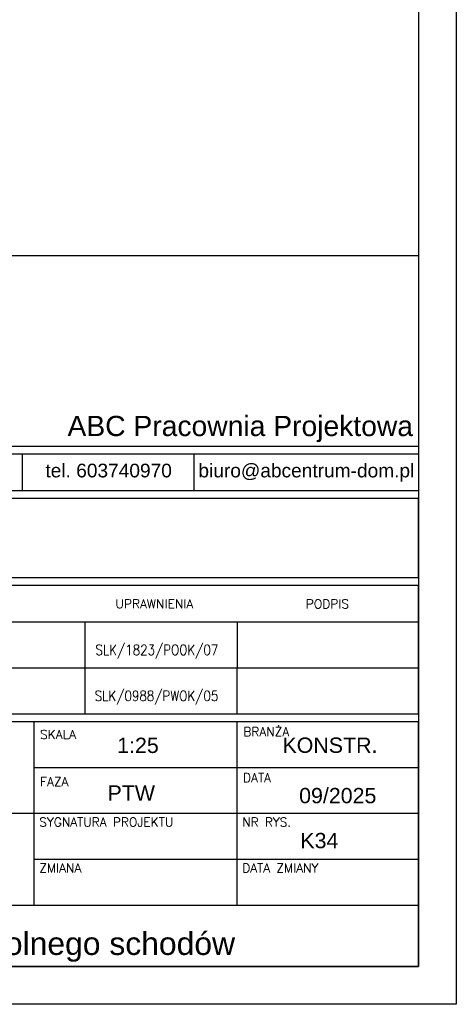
# Model space of a CAD drawing. Header units: millimetres. Extents: x 357 to 339450, y 65 to 10017.
# Tile 20 of 24: x 3626 to 3770, y 301 to 625. Entities that reach past the tile are written whole.
import ezdxf
from ezdxf.enums import TextEntityAlignment as Align

# ---------------------------------------------------------------- set-up
doc = ezdxf.new("R2010")
doc.units = ezdxf.units.MM
doc.header["$LTSCALE"] = 25
for name, color, linetype in [('a-tabelka', 7, 'Continuous'), ('BZ_ram', 2, 'Continuous'), ('Warstwa 1', 7, 'Continuous')]:
    doc.layers.add(name, color=color, linetype=linetype)
doc.styles.add('olo-2', font='arial.ttf')
doc.styles.add('olo1', font='simplex.shx', dxfattribs={"height": 18})
doc.styles.add('SN1', font='arial.ttf', dxfattribs={"height": 1})

msp = doc.modelspace()

# ---------------------------------------------------------------- linework, layer by layer
at = {"layer": 'a-tabelka', "color": 7}
for p, q in [((3627.17, 481.81), (3627.17, 469.65)), ((3683.75, 481.81), (3683.75, 469.65)), ((3457.81, 467.21), (3757.8, 467.21)), ((3757.8, 441.09), (3757.8, 467.21)), ((3457.81, 441.09), (3757.8, 441.09)), ((3457.81, 438.57), (3757.8, 438.57)), ((3757.8, 426.47), (3757.8, 438.57)), ((3457.81, 426.47), (3757.8, 426.47)), ((3457.81, 426.47), (3757.8, 426.47)), ((3698.09, 411.34), (3698.09, 426.47)), ((3757.8, 411.34), (3757.8, 426.47)), ((3457.81, 411.34), (3757.74, 411.34)), ((3457.81, 411.34), (3757.8, 411.34)), ((3513.81, 411.34), (3757.8, 411.34)), ((3698.02, 396.22), (3698.02, 411.34)), ((3757.74, 396.22), (3757.74, 411.34)), ((3457.75, 396.22), (3757.74, 396.22)), ((3457.75, 396.22), (3757.74, 396.22)), ((3457.75, 393.7), (3757.74, 393.7)), ((3631.14, 333.19), (3631.14, 393.7)), ((3698.02, 333.19), (3698.02, 393.7)), ((3757.74, 313.03), (3757.74, 393.7)), ((3631.14, 378.57), (3757.74, 378.57)), ((3457.75, 363.45), (3638.31, 363.45)), ((3638.31, 363.45), (3757.74, 363.45)), ((3631.14, 348.32), (3757.74, 348.32)), ((3457.75, 333.19), (3757.74, 333.19)), ((3457.75, 313.03), (3757.74, 313.03))]:
    msp.add_line(p, q, dxfattribs=at)
at = {"layer": 'a-tabelka', "color": 7, "ltscale": 100}
for p, q in [((3647.98, 411.34), (3647.98, 426.47)), ((3647.92, 396.22), (3647.92, 411.34))]:
    msp.add_line(p, q, dxfattribs=at)
at = {"layer": 'a-tabelka', "color": 7}
msp.add_lwpolyline([(3457.81, 481.81), (3757.8, 481.81), (3757.8, 469.65), (3457.81, 469.65)], close=True, dxfattribs=at)
at = {"layer": 'BZ_ram', "color": 1}
msp.add_lwpolyline([(2720.24, 300.53), (2720.24, 1043.03), (3770.24, 1043.03), (3770.24, 300.53)], close=True, dxfattribs=at)
at = {"layer": 'BZ_ram'}
msp.add_lwpolyline([(2770.24, 313.03), (2770.24, 1030.53), (3757.74, 1030.53), (3757.74, 313.03)], close=True, dxfattribs=at)
at = {"layer": 'Warstwa 1'}
msp.add_lwpolyline([(3457.81, 547.15), (3757.81, 547.15), (3757.81, 484.26), (3457.81, 484.26)], close=True, dxfattribs=at)

# ---------------------------------------------------------------- texts
at = {"layer": 'a-tabelka', "color": 7, "style": 'olo1'}
for s, height, p in [('UPRAWNIENIA', 2.9457, (3657.91, 430.96)), ('PODPIS', 2.946, (3720.63, 430.95)), ('SKALA', 2.946, (3633.07, 387.93)), ('BRANŻA', 2.946, (3700.07, 388.82)), ('DATA', 2.946, (3699.96, 373.71)), ('FAZA', 2.946, (3633.07, 372.36)), ('SYGNATURA PROJEKTU', 2.9457, (3632.8, 359.07)), ('NR RYS.', 2.946, (3699.68, 359.07)), ('ZMIANA', 2.946, (3632.8, 343.95)), ('DATA ZMIANY', 2.9457, (3699.68, 343.95))]:
    msp.add_text(s, height=height, dxfattribs=at).set_placement(p)
at = {"layer": 'a-tabelka', "color": 7, "linetype": 'Continuous', "style": 'olo1', "width": 0.85}
for s, p in [('SLK/1823/POOK/07', (3671.57, 417.01)), ('SLK/0988/PWOK/05', (3671.44, 401.89))]:
    msp.add_text(s, height=3.3665, dxfattribs=at).set_placement(p, align=Align.MIDDLE)
at = {"layer": 'a-tabelka', "color": 7, "linetype": 'Continuous', "style": 'olo-2'}
for s, height, p in [('1:25', 5.042, (3665.33, 385.83)), ('KONSTR.', 5.042, (3728.6, 385.88)), ('PTW', 5.042, (3663.12, 370.13)), ('K34', 5.042, (3725.11, 354.46)), ('Poz. 5.3 Zbrojenie biegu dolnego schodów', 7.5144, (3598.13, 319.67))]:
    msp.add_text(s, height=height, dxfattribs=at).set_placement(p, align=Align.MIDDLE)
msp.add_text('09/2025', height=5.042, dxfattribs=at).set_placement((3718.44, 366.75))
at = {"layer": 'Warstwa 1', "color": 160, "style": 'SN1'}
msp.add_text('ul. Roosevelta 59/11      41-800  Zabrze     tel. 609228618        tel. 603740970     biuro@abcentrum-dom.pl', height=4.50867, dxfattribs=at).set_placement((3459.78, 474.09))
at = {"layer": 'Warstwa 1', "color": 160, "insert": (3642.11, 494.36), "char_height": 4.5086, "width": 370.2376, "attachment_point": 1, "line_spacing_factor": 1.490392, "style": 'SN1'}
msp.add_mtext('{\\H1.4786x;ABC Pracownia Projektowa\\P}', dxfattribs=at)

doc.saveas('drawing.dxf')
